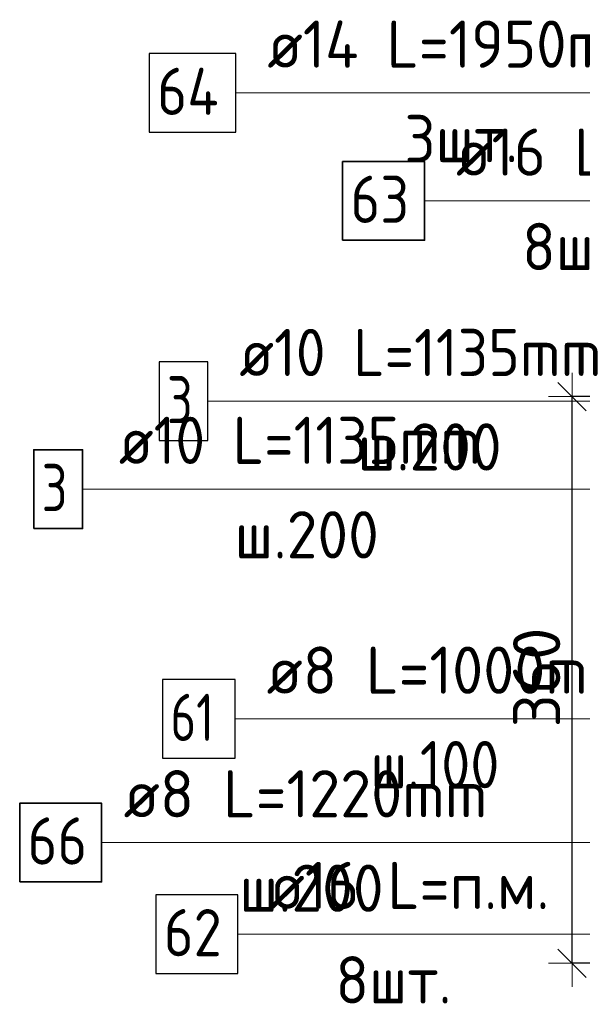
# Model space of a CAD drawing. Header units: metres. Extents: x -38 to 99, y -15 to 21.
# Tile 40 of 88: x 71.749 to 72.107, y 5.229 to 5.855. Entities that reach past the tile are written whole.
import ezdxf

# ---------------------------------------------------------------- set-up
doc = ezdxf.new("R2010")
doc.units = ezdxf.units.M
doc.header["$PDMODE"] = 65
for name, color, linetype, lineweight in [('XR$3$Арм.стержн. Арматура края', 96, 'Continuous', 35), ('XR$3$Арм.стержн. Доп. арматура', 180, 'Continuous', 35), ('XR$3$Арм.стержн. Хомут', 240, 'Continuous', 35), ('XR$3$Арм.стержн.горизонт. 1', 180, 'Continuous', 35), ('XR$5$Арм.стержн. Арматура края', 96, 'Continuous', 35), ('XR$5$Арм.стержн. Хомут', 240, 'Continuous', 35), ('XR$5$Арм.стержн.горизонт. 1', 180, 'Continuous', 35), ('XR$5$Размерная линия (1)', 7, 'Continuous', 13)]:
    doc.layers.add(name, color=color, linetype=linetype, lineweight=lineweight)
doc.styles.add('ISOCPEUR', font='txt')
doc.dimstyles.new('DIMSTYLE_24', dxfattribs={"dimtxt": 0.03, "dimasz": 0.03, "dimexe": 0, "dimexo": 0, "dimgap": 0.015, "dimtad": 2, "dimdec": 0, "dimlfac": 1000, "dimrnd": 5, "dimzin": 12, "dimdsep": 46, "dimtxsty": 'ISOCPEUR', "dimblk1": 'ALL_ML_STRICH', "dimblk2": 'ALL_ML_STRICH', "dimsah": 1, "dimcen": 0, "dimclrd": 7, "dimclre": 256, "dimclrt": 7, "dimadec": 0, "dimazin": 0, "dimtfac": 1, "dimtdec": 0, "dimtix": 1, "dimtmove": 2, "dimatfit": 3, "dimfxl": 0, "dimtzin": 0, "dimlwd": 0, "dimlwe": -3, "dimarcsym": 0})

# ---------------------------------------------------------------- blocks, each defined once
blk = doc.blocks.new('ALL_ML_STRICH')
at = {"color": 0, "linetype": 'ByBlock', "lineweight": -2}
for p, q in [((0, -0.5), (0, 0.5)), ((-0.3, -0.3), (0.3, 0.3)), ((-1, 0), (0.5, 0))]:
    blk.add_line(p, q, dxfattribs=at)
blk = doc.blocks.new('*D510')
at = {"layer": 'DEFPOINTS', "color": 7, "linetype": 'Continuous', "lineweight": 13, "transparency": 33554687}
for p in [(72.23488, 5.61517), (72.10014, 5.25517), (72.23488, 5.25517)]:
    blk.add_point(p, dxfattribs=at)
at = {"layer": 'XR$5$Размерная линия (1)', "color": 9, "linetype": 'Continuous', "lineweight": -2, "true_color": 0xc7c7c7, "transparency": 33554687}
for p, q in [((72.21488, 5.61517), (72.10014, 5.61517)), ((72.21488, 5.25517), (72.10014, 5.25517))]:
    blk.add_line(p, q, dxfattribs=at)
at = {"layer": 'XR$5$Размерная линия (1)', "color": 7, "linetype": 'Continuous', "lineweight": -2, "transparency": 33554687}
blk.add_line((72.10014, 5.25517), (72.10014, 5.61517), dxfattribs=at)
at = {"layer": 'XR$5$Размерная линия (1)', "color": 7, "linetype": 'Continuous', "lineweight": 13, "transparency": 33554687, "xscale": 0.03, "yscale": 0.03, "zscale": 0.03}
for p, rotation in [((72.10014, 5.61517), 90), ((72.10014, 5.25517), 270)]:
    blk.add_blockref('ALL_ML_STRICH', p, dxfattribs=dict(at, rotation=rotation))
at = {"layer": 'XR$5$Размерная линия (1)', "color": 7, "linetype": 'Continuous', "lineweight": 13, "transparency": 33554687, "insert": (72.07764, 5.43667), "char_height": 0.03, "width": 0.09, "attachment_point": 5, "rotation": 90, "style": 'ISOCPEUR'}
blk.add_mtext('\\A1;{360}', dxfattribs=at)

msp = doc.modelspace()

# ---------------------------------------------------------------- linework, layer by layer
at = {"layer": 'XR$3$Арм.стержн. Арматура края', "color": 7, "linetype": 'Continuous', "lineweight": 13, "transparency": 33554687}
msp.add_line((71.86884, 5.61217), (72.17584, 5.61217), dxfattribs=at)
at = {"layer": 'XR$3$Арм.стержн. Арматура края', "color": 7, "linetype": 'Continuous', "lineweight": 25, "transparency": 33554687}
msp.add_lwpolyline([(71.83784, 5.58717), (71.86884, 5.58717), (71.86884, 5.63717), (71.83784, 5.63717), (71.83784, 5.58717)], dxfattribs=at)
at = {"layer": 'XR$3$Арм.стержн. Доп. арматура', "color": 7, "linetype": 'Continuous', "lineweight": 13, "transparency": 33554687}
msp.add_line((71.88664, 5.80808), (72.20264, 5.80808), dxfattribs=at)
at = {"layer": 'XR$3$Арм.стержн. Доп. арматура', "color": 7, "linetype": 'Continuous', "lineweight": 25, "transparency": 33554687}
msp.add_lwpolyline([(71.83164, 5.78308), (71.88664, 5.78308), (71.88664, 5.83308), (71.83164, 5.83308), (71.83164, 5.78308)], dxfattribs=at)
at = {"layer": 'XR$3$Арм.стержн. Хомут', "color": 7, "linetype": 'Continuous', "lineweight": 13, "transparency": 33554687}
msp.add_line((71.88614, 5.41033), (72.16914, 5.41033), dxfattribs=at)
at = {"layer": 'XR$3$Арм.стержн. Хомут', "color": 7, "linetype": 'Continuous', "lineweight": 25, "transparency": 33554687}
msp.add_lwpolyline([(71.84014, 5.38533), (71.88614, 5.38533), (71.88614, 5.43533), (71.84014, 5.43533), (71.84014, 5.38533)], dxfattribs=at)
at = {"layer": 'XR$3$Арм.стержн.горизонт. 1', "color": 7, "linetype": 'Continuous', "lineweight": 13, "transparency": 33554687}
msp.add_line((71.88791, 5.27357), (72.11391, 5.27357), dxfattribs=at)
at = {"layer": 'XR$3$Арм.стержн.горизонт. 1', "color": 7, "linetype": 'Continuous', "lineweight": 25, "transparency": 33554687}
msp.add_lwpolyline([(71.83591, 5.24857), (71.88791, 5.24857), (71.88791, 5.29857), (71.83591, 5.29857), (71.83591, 5.24857)], dxfattribs=at)
at = {"layer": 'XR$5$Арм.стержн. Арматура края', "color": 7, "linetype": 'Continuous', "lineweight": 13, "transparency": 33554687}
for p, q in [((71.78933, 5.55634), (72.09933, 5.55634)), ((72.09933, 5.55634), (72.25996, 5.55634))]:
    msp.add_line(p, q, dxfattribs=at)
at = {"layer": 'XR$5$Арм.стержн. Арматура края', "color": 7, "linetype": 'Continuous', "lineweight": 35, "transparency": 33554687}
msp.add_lwpolyline([(71.75833, 5.53134), (71.78933, 5.53134), (71.78933, 5.58134), (71.75833, 5.58134), (71.75833, 5.53134)], dxfattribs=at)
at = {"layer": 'XR$5$Арм.стержн. Хомут', "color": 7, "linetype": 'Continuous', "lineweight": 13, "transparency": 33554687}
for p, q in [((71.80138, 5.3318), (72.09338, 5.3318)), ((72.09338, 5.3318), (72.26292, 5.3318))]:
    msp.add_line(p, q, dxfattribs=at)
at = {"layer": 'XR$5$Арм.стержн. Хомут', "color": 7, "linetype": 'Continuous', "lineweight": 35, "transparency": 33554687}
msp.add_lwpolyline([(71.74938, 5.3068), (71.80138, 5.3068), (71.80138, 5.3568), (71.74938, 5.3568), (71.74938, 5.3068)], dxfattribs=at)
at = {"layer": 'XR$5$Арм.стержн.горизонт. 1', "color": 7, "linetype": 'Continuous', "lineweight": 13, "transparency": 33554687}
msp.add_line((72.00644, 5.73948), (72.23244, 5.73948), dxfattribs=at)
at = {"layer": 'XR$5$Арм.стержн.горизонт. 1', "color": 7, "linetype": 'Continuous', "lineweight": 35, "transparency": 33554687}
msp.add_lwpolyline([(71.95444, 5.71448), (72.00644, 5.71448), (72.00644, 5.76448), (71.95444, 5.76448), (71.95444, 5.71448)], dxfattribs=at)

# ---------------------------------------------------------------- texts
at = {"layer": 'XR$3$Арм.стержн. Арматура края', "color": 7, "linetype": 'Continuous', "lineweight": 25, "transparency": 33554687, "char_height": 0.03, "attachment_point": 7, "style": 'ISOCPEUR'}
for s, insert, width in [('\\W0.92;ø10 L=1135mm ', (71.88884, 5.62817), 0.2806692), ('\\W0.78;3', (71.84284, 5.59817), 0.0326407), ('\\W0.95;ш.200 ', (71.96384, 5.56817), 0.1311995)]:
    msp.add_mtext(s, dxfattribs=dict(at, insert=insert, width=width))
at = {"layer": 'XR$3$Арм.стержн. Доп. арматура', "color": 7, "linetype": 'Continuous', "lineweight": 25, "transparency": 33554687, "char_height": 0.03, "attachment_point": 7, "style": 'ISOCPEUR'}
for s, insert, width in [('\\W0.94;ø14 L=1950mm ', (71.90664, 5.82408), 0.2899763), ('\\W0.88;64', (71.83664, 5.79408), 0.0581992), ('\\W0.94;3шт. ', (71.99364, 5.76408), 0.1161286)]:
    msp.add_mtext(s, dxfattribs=dict(at, insert=insert, width=width))
at = {"layer": 'XR$3$Арм.стержн. Хомут', "color": 7, "linetype": 'Continuous', "lineweight": 25, "transparency": 33554687, "char_height": 0.03, "attachment_point": 7, "style": 'ISOCPEUR'}
for s, insert, width in [('\\W0.96;ø8 L=1000mm ', (71.90614, 5.42633), 0.2722217), ('\\W0.75;61', (71.84514, 5.39633), 0.0472281), ('\\W0.90;ш.100 ', (71.97214, 5.36633), 0.1244867)]:
    msp.add_mtext(s, dxfattribs=dict(at, insert=insert, width=width))
at = {"layer": 'XR$3$Арм.стержн.горизонт. 1', "color": 7, "linetype": 'Continuous', "lineweight": 25, "transparency": 33554687, "char_height": 0.03, "attachment_point": 7, "style": 'ISOCPEUR'}
for s, insert, width in [('\\W0.94;ø16 L=п.м.', (71.90791, 5.28957), 0.1999832), ('\\W0.87;62', (71.84091, 5.25957), 0.0550812), ('\\W0.94;8шт. ', (71.94991, 5.22957), 0.1161286)]:
    msp.add_mtext(s, dxfattribs=dict(at, insert=insert, width=width))
at = {"layer": 'XR$5$Арм.стержн. Арматура края', "color": 7, "linetype": 'Continuous', "lineweight": 25, "transparency": 33554687, "char_height": 0.03, "attachment_point": 7, "style": 'ISOCPEUR'}
for s, insert, width in [('\\W0.92;ø10 L=1135mm ', (71.81233, 5.57234), 0.2806692), ('\\W0.78;3', (71.76333, 5.54234), 0.0326407), ('\\W0.95;ш.200 ', (71.88583, 5.51234), 0.1311997)]:
    msp.add_mtext(s, dxfattribs=dict(at, insert=insert, width=width))
at = {"layer": 'XR$5$Арм.стержн. Хомут', "color": 7, "linetype": 'Continuous', "lineweight": 25, "transparency": 33554687, "char_height": 0.03, "attachment_point": 7, "style": 'ISOCPEUR'}
for s, insert, width in [('\\W0.96;ø8 L=1220mm ', (71.81538, 5.3478), 0.2722217), ('\\W0.87;66', (71.75438, 5.3178), 0.0550812), ('\\W0.95;ш.200 ', (71.88888, 5.2878), 0.1311997)]:
    msp.add_mtext(s, dxfattribs=dict(at, insert=insert, width=width))
at = {"layer": 'XR$5$Арм.стержн.горизонт. 1', "color": 7, "linetype": 'Continuous', "lineweight": 25, "transparency": 33554687, "char_height": 0.03, "attachment_point": 7, "style": 'ISOCPEUR'}
for s, insert, width in [('\\W0.94;ø16 L=п.м.', (72.02644, 5.75548), 0.1999832), ('\\W0.87;63', (71.95944, 5.72548), 0.0550812), ('\\W0.94;8шт. ', (72.06844, 5.69548), 0.1161286)]:
    msp.add_mtext(s, dxfattribs=dict(at, insert=insert, width=width))

# ---------------------------------------------------------------- dimensions: what is measured, and where the dimension line sits
at = {"layer": 'XR$5$Размерная линия (1)', "color": 7, "linetype": 'Continuous', "lineweight": 13, "transparency": 33554687}
dim = msp.add_linear_dim(base=(72.10014, 5.61517), p1=(72.21488, 5.25517), p2=(72.21488, 5.61517), angle=90, dimstyle='DIMSTYLE_24', override={"dimpost": '<>', "dimclrd": 7, "dimclre": 9, "dimclrt": 7, "dimlwd": 0, "dimlwe": 65533}, dxfattribs=at)
dim.commit()
dim.dimension.update_dxf_attribs({"geometry": '*D510', "text_midpoint": (72.07764, 5.43667), "dimtype": 160})

doc.saveas('drawing.dxf')
